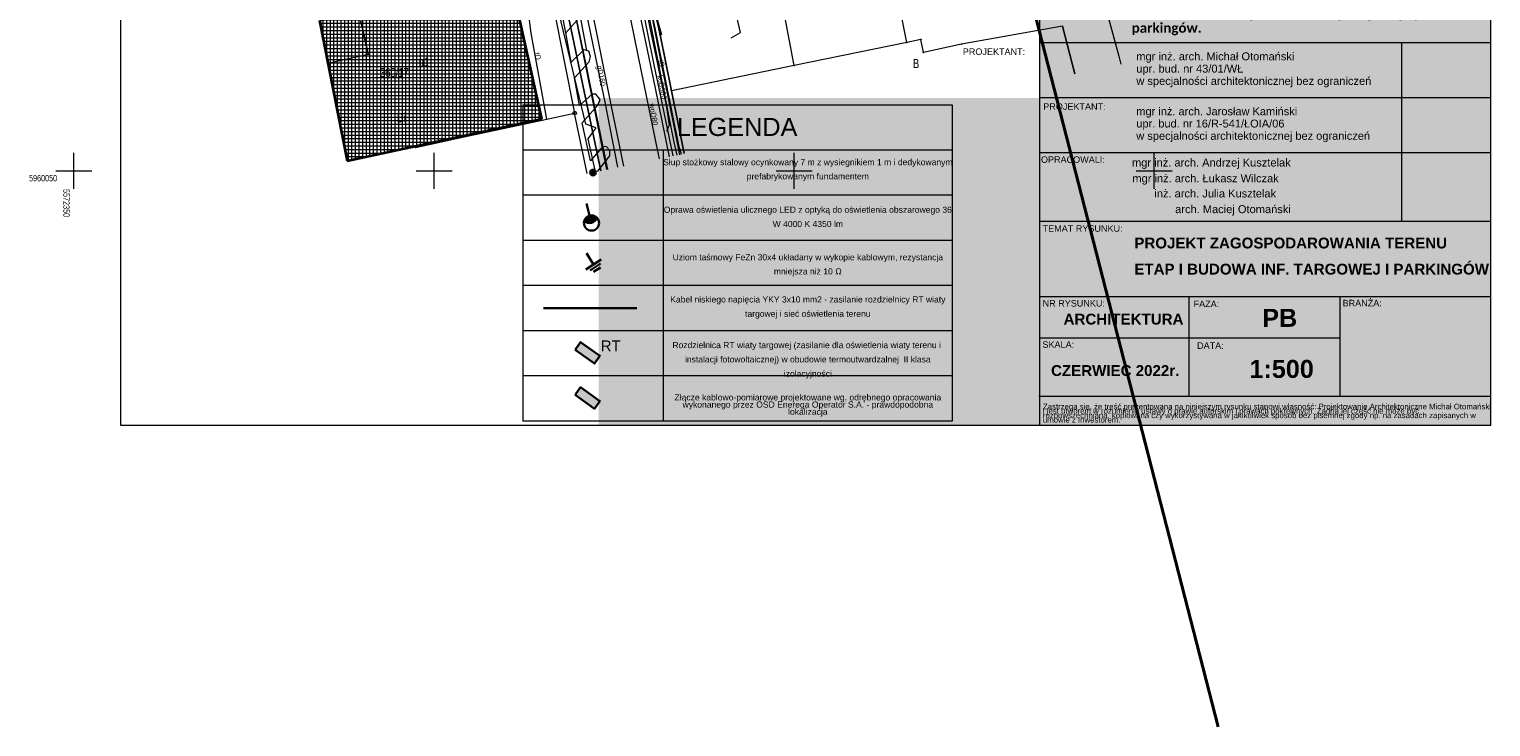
# Model space of a CAD drawing. Header units: metres. Extents: x -320 to 5572509, y -47 to 5960263.
# Tile 12 of 59: x 5572044 to 5572247, y 5959973 to 5960070. Entities that reach past the tile are written whole.
import ezdxf

# ---------------------------------------------------------------- set-up
doc = ezdxf.new("R2010")
doc.units = ezdxf.units.M
doc.header["$MEASUREMENT"] = 0
for name, color, linetype in [('202-Punkt_graniczny_stabilizowa', 7, 'Continuous'), ('203-Punkt_zalamania_granicy_dzi', 7, 'Continuous'), ('210-Oznaczenie_uzytku', 7, 'Continuous'), ('211-Nr_dzialki', 7, 'Continuous'), ('218-Granica_uzytku', 7, 'Continuous'), ('219-Linia_granicy', 7, 'Continuous'), ('2D Drafting - General', 7, 'Continuous'), ('312-Budynek__powierzchnia_', 7, 'Continuous'), ('312-Numer_ewidencyjny_budynku-A', 7, 'Continuous'), ('420-Krawedz_jezdni', 7, 'Continuous'), ('422-Kraweznik_jezdni', 7, 'Continuous'), ('423-Krawedz_chodnika', 7, 'Continuous'), ('902-Ogrodzenie_trwale_symb_', 7, 'Continuous'), ('kraweznik__linia_', 7, 'Continuous'), ('Nowe_0', 7, 'Continuous'), ('Nowe_810-G Ogólne', 7, 'Continuous'), ('Nowe_HA_widok cienki', 7, 'Continuous'), ('Nowe_PROJEKT - FILTROWNIA RZUTY', 7, 'Continuous'), ('Nowe_WOSZCZALSKI_tekst w ramce', 7, 'Continuous'), ('PROJEKT - ETAP I', 7, 'Continuous'), ('PROJEKT - FILTROWNIA RZUTY', 7, 'Continuous'), ('przewod_elektroenergetyczny_-_p', 7, 'Continuous'), ('przewod_elektroenergetyczny__li', 7, 'Continuous'), ('przewod_gazowy__linia_', 7, 'Continuous'), ('przewod_gazowy__linia_-Atr1', 7, 'Continuous'), ('przewod_inny__linia_', 7, 'Continuous'), ('przewod_kanalizacyjny__linia_', 7, 'Continuous'), ('przewod_kanalizacyjny__linia_-A', 7, 'Continuous'), ('przewod_telekomunikacyjny__lini', 7, 'Continuous'), ('przewod_wodociagowy__linia_', 7, 'Continuous'), ('przewod_wodociagowy__linia_-Atr', 7, 'Continuous'), ('rura_ochronna_-_przewod_elektro', 7, 'Continuous'), ('siatka500', 7, 'Continuous'), ('TABELKA', 7, 'Continuous'), ('WOSZCZALSKI_kabel_ośw', 7, 'Continuous'), ('WOSZCZALSKI_ramka', 7, 'Continuous'), ('WOSZCZALSKI_rozdzielnica', 7, 'Continuous'), ('WOSZCZALSKI_słup', 7, 'Continuous'), ('WOSZCZALSKI_tekst w ramce', 7, 'Continuous'), ('WOSZCZALSKI_uziom', 7, 'Continuous'), ('WOSZCZALSKI_wlz', 7, 'Continuous'), ('WOSZCZALSKI_złącze_OSD', 7, 'Continuous')]:
    doc.layers.add(name, color=color, linetype=linetype)
doc.styles.add('GENERATED_STYLE_1', font='arial.ttf')
doc.styles.add('GENERATED_STYLE_4', font='arialbd.ttf')
doc.styles.add('GENERATED_STYLE_5', font='calibrib.ttf')

# ---------------------------------------------------------------- blocks, each defined once
blk = doc.blocks.new('Wypełnienie_24', base_point=(5572434.6074, 5960129.9804))
at = {"layer": 'Nowe_810-G Ogólne', "linetype": 'Continuous', "lineweight": 0, "true_color": 0x000000}
h = blk.add_hatch(dxfattribs=at)
h.set_pattern_fill('SIATKA_25X25', color=18, style=0, pattern_type=2)
h.set_pattern_definition([(0, (5572434.6074, 5960128.98037), (0, 0.5), []), (90, (5572434.6074, 5960128.98037), (-0.5, 0), [])])
h.paths.add_polyline_path([(5572114.96, 5960057.21), (5572110.41, 5960077.67), (5572104.57, 5960076.43), (5572105.06, 5960073.99), (5572093.01, 5960071.5), (5572092.76, 5960072.71), (5572084.1114, 5960070.8874), (5572087.9401, 5960051.4117)])
at = {"layer": 'Nowe_810-G Ogólne', "color": 18, "lineweight": 35, "true_color": 0x030303}
for p, q in [((5572110.41, 5960077.67), (5572104.57, 5960076.43)), ((5572104.57, 5960076.43), (5572105.06, 5960073.99)), ((5572114.96, 5960057.21), (5572110.41, 5960077.67)), ((5572105.06, 5960073.99), (5572093.01, 5960071.5)), ((5572092.76, 5960072.71), (5572084.1114, 5960070.8874)), ((5572093.01, 5960071.5), (5572092.76, 5960072.71)), ((5572084.1114, 5960070.8874), (5572087.9401, 5960051.4117)), ((5572087.9401, 5960051.4117), (5572114.96, 5960057.21))]:
    blk.add_line(p, q, dxfattribs=at)
blk = doc.blocks.new('EGBP04_03')
at = {"layer": '203-Punkt_zalamania_granicy_dzi', "color": 7, "lineweight": 13}
blk.add_circle((0, 0), 0.05, dxfattribs=at)
blk = doc.blocks.new('EGBP04_2a')
at = {"layer": '202-Punkt_graniczny_stabilizowa', "color": 7, "lineweight": 13}
blk.add_circle((0, 0), 0.25, dxfattribs=at)
blk = doc.blocks.new('Wypełnienie_87', base_point=(5572434.61, 5960129.98))
at = {"layer": 'Nowe_810-G Ogólne', "linetype": 'Continuous', "lineweight": 0, "true_color": 0xffffff}
blk.add_hatch(color=7, dxfattribs=at).paths.add_polyline_path([(5572246.71, 5960107.76), (5572184.09, 5960107.76), (5572184.09, 5960060.14), (5572122.85, 5960060.14), (5572122.85, 5960014.63), (5572246.71, 5960014.63)])
blk = doc.blocks.new('Wypełnienie_88', base_point=(5572434.61, 5960129.98))
at = {"layer": 'WOSZCZALSKI_kabel_ośw', "linetype": 'Continuous', "lineweight": 30}
blk.add_hatch(color=240, dxfattribs=at).paths.add_polyline_path([(5572120.85, 5960043.07, 0.564462), (5572122.6, 5960043.53, 0.564462)])
blk = doc.blocks.new('Wypełnienie_89', base_point=(5572434.61, 5960129.98))
at = {"layer": 'WOSZCZALSKI_złącze_OSD', "linetype": 'Continuous', "lineweight": 18}
blk.add_hatch(color=1, dxfattribs=at).paths.add_polyline_path([(5572119.58, 5960018.92), (5572122.27, 5960017), (5572123.03, 5960018.08), (5572120.34, 5960019.99)])
blk = doc.blocks.new('Wypełnienie_90', base_point=(5572434.61, 5960129.98))
at = {"layer": 'WOSZCZALSKI_rozdzielnica', "linetype": 'Continuous', "lineweight": 18}
blk.add_hatch(color=1, dxfattribs=at).paths.add_polyline_path([(5572119.58, 5960025.19), (5572122.27, 5960023.27), (5572123.03, 5960024.35), (5572120.34, 5960026.26)])
blk = doc.blocks.new('Wypełnienie_91', base_point=(5572434.61, 5960129.98))
at = {"layer": 'WOSZCZALSKI_słup', "linetype": 'Continuous', "lineweight": 0, "true_color": 0x000000}
blk.add_hatch(color=18, dxfattribs=at).paths.add_polyline_path([(5572122.04, 5960049.74, 1), (5572122.1, 5960049.81, 1)])

msp = doc.modelspace()

# ---------------------------------------------------------------- linework, layer by layer
at = {"layer": '218-Granica_uzytku', "color": 3, "lineweight": 18, "flags": 128}
for points in [[(5572117.12, 5960078.68), (5572123.162, 5960050.028)], [(5572123.162, 5960050.028), (5572117.12, 5960078.68)], [(5572130.63, 5960072.4), (5572131.38, 5960068.89)], [(5572131.38, 5960068.89), (5572130.63, 5960072.4)], [(5572188.958, 5960063.481), (5572187.23, 5960070.08)], [(5572187.23, 5960070.08), (5572188.958, 5960063.481)], [(5572131.38, 5960068.89), (5572132.96, 5960061.13)], [(5572132.96, 5960061.13), (5572131.38, 5960068.89)], [(5572132.96, 5960061.13), (5572134.746, 5960052.396)], [(5572134.746, 5960052.396), (5572132.96, 5960061.13)]]:
    msp.add_lwpolyline(points, dxfattribs=at)
at = {"layer": '219-Linia_granicy', "color": 178, "lineweight": 18, "flags": 128}
for points in [[(5572165.62, 5960067.82), (5572161.36, 5960089.11)], [(5572115.19, 5960079.71), (5572119.52, 5960058.03)], [(5572123.162, 5960050.028), (5572117.12, 5960078.68)], [(5572150.01, 5960064.63), (5572147.92, 5960075.62)], [(5572131.38, 5960068.89), (5572130.63, 5960072.4)], [(5572089.84, 5960070.79), (5572090.86, 5960066.18)], [(5572187.23, 5960070.08), (5572173.23, 5960067.6)], [(5572188.958, 5960063.481), (5572187.23, 5960070.08)], [(5572132.96, 5960061.13), (5572131.38, 5960068.89)], [(5572165.62, 5960067.82), (5572150.01, 5960064.63)], [(5572167.58, 5960068.22), (5572165.62, 5960067.82)], [(5572167.96, 5960066.45), (5572167.58, 5960068.22)], [(5572173.23, 5960067.6), (5572167.96, 5960066.45)], [(5572085.277, 5960064.958), (5572090.86, 5960066.18)], [(5572150.01, 5960064.63), (5572132.96, 5960061.13)], [(5572134.746, 5960052.396), (5572132.96, 5960061.13)], [(5572115, 5960057.04), (5572119.52, 5960058.03)], [(5572121.239, 5960049.635), (5572119.52, 5960058.03)], [(5572103.55, 5960054.59), (5572115, 5960057.04)], [(5572095.14, 5960052.96), (5572097.39, 5960053.44)], [(5572097.39, 5960053.44), (5572097.42, 5960053.27)], [(5572097.42, 5960053.27), (5572103.55, 5960054.59)], [(5572087.94, 5960051.412), (5572095.14, 5960052.96)]]:
    msp.add_lwpolyline(points, dxfattribs=at)
at = {"layer": '2D Drafting - General', "color": 7, "lineweight": 13}
msp.add_line((5572246.71, 5960014.686), (5572246.71, 5960107.067), dxfattribs=at)
at = {"layer": '312-Budynek__powierzchnia_', "color": 7, "lineweight": 13, "flags": 128}
for points in [[(5572110.96, 5960075.3), (5572114.96, 5960057.21)], [(5572090.86, 5960066.18), (5572089.84, 5960070.79)], [(5572085.277, 5960064.958), (5572090.86, 5960066.18)], [(5572114.96, 5960057.21), (5572097.39, 5960053.44)], [(5572097.39, 5960053.44), (5572095.14, 5960052.96)], [(5572095.14, 5960052.96), (5572087.94, 5960051.412)]]:
    msp.add_lwpolyline(points, dxfattribs=at)
at = {"layer": '420-Krawedz_jezdni', "color": 7, "lineweight": 13, "flags": 128}
for points in [[(5572209.195, 5960092.795), (5572191.02, 5960089.34), (5572186.86, 5960104.2), (5572183.88, 5960115.84), (5572181.55, 5960115.26), (5572187.11, 5960094.98), (5572190.55, 5960082.56), (5572195.07, 5960065.92), (5572195.36, 5960064.789)], [(5572120.61, 5960078.21), (5572122.38, 5960070.05), (5572124.5, 5960059.4), (5572126.283, 5960050.666)]]:
    msp.add_lwpolyline(points, dxfattribs=at)
at = {"layer": '422-Kraweznik_jezdni', "color": 7, "lineweight": 13, "flags": 128}
msp.add_lwpolyline([(5572125.91, 5960084.54), (5572130.69, 5960061.46), (5572132.653, 5960051.969)], dxfattribs=at)
at = {"layer": '423-Krawedz_chodnika', "color": 7, "lineweight": 13, "flags": 128}
for points in [[(5572118.28, 5960069.16), (5572117.86, 5960071.32)], [(5572120.31, 5960071.37), (5572121.16, 5960066.7)]]:
    msp.add_lwpolyline(points, dxfattribs=at)
at = {"layer": '902-Ogrodzenie_trwale_symb_', "color": 7, "lineweight": 13, "flags": 128}
msp.add_lwpolyline([(5572128.54, 5960082.85), (5572128.55, 5960082.85), (5572130.63, 5960072.4), (5572131.57, 5960068.86)], dxfattribs=at)
at = {"layer": 'kraweznik__linia_', "color": 7, "lineweight": 13, "flags": 128}
msp.add_lwpolyline([(5572122.691, 5960049.932), (5572124.42, 5960052.08), (5572124.42, 5960052.83), (5572123.93, 5960053.35), (5572123.42, 5960053.41), (5572121.74, 5960051.38), (5572120.58, 5960056.68), (5572122.74, 5960059.1), (5572123.05, 5960059.93), (5572122.45, 5960060.66), (5572121.95, 5960060.66), (5572120.18, 5960059.06), (5572119.51, 5960062.92), (5572121.54, 5960065.14), (5572121.71, 5960065.87), (5572121.49, 5960066.6), (5572120.82, 5960066.8), (5572119.05, 5960065.09), (5572118.28, 5960069.16), (5572120.31, 5960071.37)], dxfattribs=at)
at = {"layer": 'Nowe_0', "color": 7, "lineweight": 13}
for p, q in [((5572056.528, 5960014.686), (5572056.528, 5960262.981)), ((5572246.71, 5960014.686), (5572246.71, 5960262.981)), ((5572246.71, 5960067.755), (5572184.087, 5960067.755)), ((5572234.329, 5960067.755), (5572234.329, 5960042.993)), ((5572246.71, 5960060.136), (5572184.087, 5960060.136)), ((5572246.71, 5960052.517), (5572184.087, 5960052.517)), ((5572246.71, 5960052.517), (5572184.087, 5960052.517)), ((5572246.71, 5960052.517), (5572184.087, 5960052.517)), ((5572246.71, 5960042.993), (5572184.087, 5960042.993)), ((5572246.71, 5960032.517), (5572184.087, 5960032.517)), ((5572204.805, 5960032.517), (5572204.805, 5960018.693)), ((5572225.758, 5960032.517), (5572225.758, 5960018.693)), ((5572225.758, 5960026.803), (5572184.087, 5960026.803)), ((5572246.71, 5960014.686), (5572056.528, 5960014.686))]:
    msp.add_line(p, q, dxfattribs=at)
at = {"layer": 'Nowe_810-G Ogólne', "color": 250, "lineweight": 40}
msp.add_line((5572159.05, 5960166.48), (5572208.873, 5959972.893), dxfattribs=at)
at = {"layer": 'Nowe_HA_widok cienki', "color": 7, "lineweight": 13}
for p, q in [((5572184.087, 5960014.686), (5572184.087, 5960107.755)), ((5572246.71, 5960018.693), (5572183.962, 5960018.693))]:
    msp.add_line(p, q, dxfattribs=at)
at = {"layer": 'przewod_elektroenergetyczny_-_p', "color": 1, "lineweight": 18, "flags": 128}
msp.add_lwpolyline([(5572083.475, 5960074.122), (5572104.3, 5960079.12), (5572114.68, 5960081.77), (5572118.13, 5960078.96), (5572123.08, 5960055.15), (5572124.098, 5960050.219)], dxfattribs=at)
at = {"layer": 'przewod_elektroenergetyczny__li', "color": 1, "lineweight": 18, "flags": 128}
for points in [[(5572100.94, 5960178.88), (5572109.17, 5960180.85), (5572112.43, 5960175.76), (5572116.04, 5960174.93), (5572119.42, 5960176.98), (5572125.97, 5960168.82), (5572118.19, 5960162.43), (5572115.87, 5960159.72), (5572114.82, 5960152.61), (5572118.65, 5960132.79), (5572124.28, 5960103.27), (5572127.13, 5960087.71), (5572129.17, 5960076.91), (5572131.17, 5960066.73), (5572133.61, 5960054.57), (5572134.061, 5960052.256)], [(5572122.431, 5960049.879), (5572121.42, 5960054.47), (5572122.5, 5960055.97), (5572121.09, 5960056.5), (5572115.22, 5960080.91), (5572113.65, 5960083.41), (5572112.95, 5960083.96), (5572103.89, 5960086.67), (5572091.67, 5960094.02), (5572078.532, 5960099.266)], [(5572124.119, 5960050.224), (5572122.94, 5960055.82), (5572121.21, 5960064.37), (5572118.13, 5960078.96), (5572114.68, 5960081.77), (5572100.7, 5960078.2), (5572084.61, 5960074.44), (5572083.468, 5960074.162)], [(5572083.468, 5960074.16), (5572099.24, 5960077.94), (5572111.59, 5960081.69), (5572117.83, 5960080.35), (5572123.942, 5960050.188)], [(5572132.32, 5960080.35), (5572127.92, 5960080.28), (5572129.95, 5960069.87), (5572132.21, 5960059.11), (5572132.65, 5960056.34), (5572132.29, 5960055.47)]]:
    msp.add_lwpolyline(points, dxfattribs=at)
at = {"layer": 'przewod_gazowy__linia_', "color": 30, "lineweight": 18, "flags": 128}
msp.add_lwpolyline([(5572098.613, 5960199.495), (5572098.75, 5960198.48), (5572103.78, 5960171.93), (5572103.76, 5960155.44), (5572104.21, 5960152.58), (5572101.74, 5960152.19), (5572105.62, 5960131.35), (5572109.47, 5960109.91), (5572113.74, 5960088.71), (5572115.87, 5960087.2), (5572117.25, 5960086.16), (5572118.47, 5960083.18), (5572119.14, 5960081.59), (5572121.15, 5960071.68), (5572123.69, 5960059.52), (5572125.484, 5960050.503)], dxfattribs=at)
at = {"layer": 'przewod_inny__linia_', "color": 7, "lineweight": 13, "flags": 128}
msp.add_lwpolyline([(5572133.762, 5960052.195), (5572133.34, 5960053.97), (5572127.73, 5960082.35), (5572127.21, 5960084.14), (5572133.78, 5960085.74), (5572135.13, 5960085.21), (5572146.3, 5960087.75), (5572150.19, 5960089.61), (5572159.12, 5960091.48), (5572158.21, 5960100.55), (5572159.67, 5960109.54), (5572161.48, 5960117.16), (5572169.39, 5960123.42), (5572171.01, 5960124.72), (5572179.14, 5960128.14), (5572179.07, 5960128.56)], dxfattribs=at)
at = {"layer": 'przewod_kanalizacyjny__linia_', "color": 34, "lineweight": 18, "flags": 128}
for points in [[(5572133.216, 5960052.084), (5572131.44, 5960060.54), (5572130.57, 5960064.72), (5572126.7, 5960083.78)], [(5572141.26, 5960068.45), (5572142.53, 5960069.2), (5572141.76, 5960072.56), (5572141.01, 5960075.96)]]:
    msp.add_lwpolyline(points, dxfattribs=at)
at = {"layer": 'przewod_telekomunikacyjny__lini', "color": 30, "lineweight": 18, "flags": 128}
for points in [[(5572127.99, 5960083.4), (5572128.3, 5960081.56), (5572133.95, 5960053.57), (5572134.29, 5960052.303)], [(5572115.65, 5960057.19), (5572113.49, 5960069.1), (5572112.07, 5960080.34)]]:
    msp.add_lwpolyline(points, dxfattribs=at)
at = {"layer": 'przewod_wodociagowy__linia_', "color": 7, "lineweight": 20, "flags": 128}
msp.add_lwpolyline([(5572131.294, 5960051.691), (5572131.04, 5960052.95), (5572128.4, 5960065.81), (5572125.16, 5960081.78), (5572124.04, 5960088.59), (5572123.96, 5960088.84), (5572123.93, 5960089.11), (5572119.95, 5960111.06), (5572119.42, 5960114.21), (5572116.58, 5960131.17), (5572112.7, 5960153.83), (5572110.48, 5960167.38)], dxfattribs=at)
at = {"layer": 'rura_ochronna_-_przewod_elektro', "color": 1, "lineweight": 18, "flags": 128}
msp.add_lwpolyline([(5572083.468, 5960074.16), (5572099.24, 5960077.94), (5572111.59, 5960081.69), (5572117.83, 5960080.35), (5572123.942, 5960050.188)], dxfattribs=at)
at = {"layer": 'siatka500', "color": 7, "lineweight": 13, "flags": 128}
for points in [[(5572050, 5960047.5), (5572050, 5960052.5)], [(5572100, 5960047.5), (5572100, 5960052.5)], [(5572150, 5960047.5), (5572150, 5960052.5)], [(5572200, 5960047.5), (5572200, 5960052.5)], [(5572047.5, 5960050), (5572052.5, 5960050)], [(5572097.5, 5960050), (5572102.5, 5960050)], [(5572147.5, 5960050), (5572152.5, 5960050)], [(5572197.5, 5960050), (5572202.5, 5960050)]]:
    msp.add_lwpolyline(points, dxfattribs=at)
at = {"layer": 'WOSZCZALSKI_kabel_ośw', "color": 240, "lineweight": 30}
msp.add_line((5572121.597, 5960043.795), (5572121.152, 5960045.473), dxfattribs=at)
msp.add_circle((5572121.867, 5960042.775), 1.055, dxfattribs=at)
msp.add_arc((5572121.588, 5960043.829), 1.055, 225.97184, 343.74423, dxfattribs=at)
at = {"layer": 'WOSZCZALSKI_ramka', "color": 7, "lineweight": 13}
for p, q in [((5572112.307, 5960059.178), (5572171.955, 5960059.178)), ((5572112.307, 5960059.178), (5572112.307, 5960015.288)), ((5572171.955, 5960059.178), (5572171.955, 5960052.908)), ((5572171.955, 5960059.178), (5572171.955, 5960015.288)), ((5572112.307, 5960052.908), (5572171.955, 5960052.908)), ((5572131.834, 5960052.908), (5572131.834, 5960015.288)), ((5572171.852, 5960052.908), (5572171.955, 5960052.908)), ((5572171.955, 5960046.638), (5572112.307, 5960046.638)), ((5572171.955, 5960040.368), (5572112.307, 5960040.368)), ((5572171.955, 5960034.098), (5572112.307, 5960034.098)), ((5572171.955, 5960027.828), (5572112.307, 5960027.828)), ((5572171.955, 5960021.558), (5572112.307, 5960021.558)), ((5572171.955, 5960015.288), (5572112.307, 5960015.288))]:
    msp.add_line(p, q, dxfattribs=at)
at = {"layer": 'WOSZCZALSKI_rozdzielnica', "color": 240, "lineweight": 30, "flags": 128}
msp.add_lwpolyline([(5572119.576, 5960025.186), (5572120.341, 5960026.262), (5572123.03, 5960024.349), (5572122.265, 5960023.274)], close=True, dxfattribs=at)
at = {"layer": 'WOSZCZALSKI_słup', "color": 240, "lineweight": 30, "flags": 128}
msp.add_lwpolyline([(5572122.058, 5960049.927), (5572121.917, 5960049.761), (5572122.083, 5960049.62), (5572122.224, 5960049.785)], close=True, dxfattribs=at)
at = {"layer": 'WOSZCZALSKI_słup', "color": 240, "lineweight": 30}
for radius in [0.396, 0.0495]:
    msp.add_circle((5572122.07, 5960049.773), radius, dxfattribs=at)
at = {"layer": 'WOSZCZALSKI_uziom', "color": 240, "lineweight": 30}
for p, q in [((5572121.096, 5960036.346), (5572123.208, 5960037.723)), ((5572121.152, 5960038.569), (5572122.152, 5960037.035)), ((5572121.654, 5960036.183), (5572123.132, 5960037.146)), ((5572122.156, 5960035.984), (5572123.112, 5960036.606))]:
    msp.add_line(p, q, dxfattribs=at)
at = {"layer": 'WOSZCZALSKI_wlz', "color": 240, "lineweight": 30}
msp.add_line((5572128.173, 5960030.963), (5572115.199, 5960030.963), dxfattribs=at)
at = {"layer": 'WOSZCZALSKI_złącze_OSD', "color": 240, "lineweight": 30, "flags": 128}
msp.add_lwpolyline([(5572119.576, 5960018.916), (5572120.341, 5960019.992), (5572123.03, 5960018.079), (5572122.265, 5960017.004)], close=True, dxfattribs=at)

# ---------------------------------------------------------------- block references
at = {"layer": '202-Punkt_graniczny_stabilizowa', "color": 7, "lineweight": 13}
msp.add_blockref('EGBP04_2a', (5572119.52, 5960058.03), dxfattribs=at)
at = {"layer": '203-Punkt_zalamania_granicy_dzi', "color": 7, "lineweight": 13}
for p in [(5572131.38, 5960068.89), (5572165.62, 5960067.82), (5572167.58, 5960068.22), (5572173.23, 5960067.6), (5572090.86, 5960066.18), (5572167.96, 5960066.45), (5572150.01, 5960064.63), (5572132.96, 5960061.13), (5572115, 5960057.04), (5572097.39, 5960053.44), (5572103.55, 5960054.59), (5572095.14, 5960052.96), (5572097.42, 5960053.27)]:
    msp.add_blockref('EGBP04_03', p, dxfattribs=at)
at = {"layer": 'Nowe_810-G Ogólne', "color": 255, "lineweight": 18}
msp.add_blockref('Wypełnienie_87', (5572434.607, 5960129.98), dxfattribs=at)
at = {"layer": 'Nowe_810-G Ogólne', "color": 7, "lineweight": 13}
msp.add_blockref('Wypełnienie_24', (5572434.607, 5960129.98), dxfattribs=at)
at = {"layer": 'WOSZCZALSKI_kabel_ośw', "color": 240, "lineweight": 30}
msp.add_blockref('Wypełnienie_88', (5572434.607, 5960129.98), dxfattribs=at)
at = {"layer": 'WOSZCZALSKI_rozdzielnica', "color": 1, "lineweight": 18}
msp.add_blockref('Wypełnienie_90', (5572434.607, 5960129.98), dxfattribs=at)
at = {"layer": 'WOSZCZALSKI_słup', "color": 7, "lineweight": 18}
msp.add_blockref('Wypełnienie_91', (5572434.607, 5960129.98), dxfattribs=at)
at = {"layer": 'WOSZCZALSKI_złącze_OSD', "color": 1, "lineweight": 18}
msp.add_blockref('Wypełnienie_89', (5572434.607, 5960129.98), dxfattribs=at)

# ---------------------------------------------------------------- texts
at = {"layer": '210-Oznaczenie_uzytku', "color": 3, "lineweight": 18, "char_height": 1.25, "attachment_point": 7, "style": 'GENERATED_STYLE_1'}
for s, insert in [('\\A1;{\\W0.750000x;\\pql;\\fArial|b0|i0|c238|p38;B}', (5572166.489, 5960064.279)), ('\\A1;{\\W0.750000x;\\pql;\\fArial|b0|i0|c238|p38;Bi}', (5572094.859, 5960056.749))]:
    msp.add_mtext(s, dxfattribs=dict(at, insert=insert))
at = {"layer": '211-Nr_dzialki', "color": 178, "lineweight": 18, "insert": (5572092.494, 5960064.276), "char_height": 1.25, "attachment_point": 1, "style": 'GENERATED_STYLE_1'}
msp.add_mtext('\\A1;{\\W0.750000x;\\pql;\\fArial|b0|i0|c238|p38;360/17}', dxfattribs=at)
at = {"layer": '312-Numer_ewidencyjny_budynku-A', "color": 7, "lineweight": 13, "insert": (5572097.858, 5960064.473), "char_height": 1.25, "attachment_point": 7, "style": 'GENERATED_STYLE_1'}
msp.add_mtext('\\A1;{\\W0.750000x;\\pql;\\fArial|b0|i0|c238|p38;u1}', dxfattribs=at)
at = {"layer": 'Nowe_PROJEKT - FILTROWNIA RZUTY', "color": 7, "lineweight": 13, "attachment_point": 4, "style": 'GENERATED_STYLE_4'}
for s, insert, char_height in [('\\A1;{\\pql;\\fArial|b1|i0|c238|p38;PROJEKT ZAGOSPODAROWANIA TERENU}', (5572197.224, 5960039.987), 1.5), ('\\A1;{\\pql;\\fArial|b1|i0|c238|p38;ETAP I BUDOWA INF. TARGOWEJ I PARKINGÓW}', (5572197.224, 5960036.365), 1.5), ('\\A1;{\\pql;\\fArial|b1|i0|c238|p38;ARCHITEKTURA}', (5572187.403, 5960029.432), 1.5), ('\\A1;{\\pql;\\fArial|b1|i0|c238|p38;PB}', (5572214.984, 5960029.616), 2.5), ('\\A1;{\\pql;\\fArial|b1|i0|c238|p38;CZERWIEC 2022r.}', (5572185.66, 5960022.298), 1.5), ('\\A1;{\\pql;\\fArial|b1|i0|c238|p38;1:500}', (5572213.21, 5960022.518), 2.5)]:
    msp.add_mtext(s, dxfattribs=dict(at, insert=insert, char_height=char_height))
at = {"layer": 'Nowe_PROJEKT - FILTROWNIA RZUTY', "color": 7, "lineweight": 13, "insert": (5572184.533, 5960016.393), "char_height": 0.775, "width": 61.0931, "attachment_point": 4, "line_spacing_factor": 0.473631, "style": 'GENERATED_STYLE_1'}
msp.add_mtext('\\A1;{\\pql;\\fArial|b0|i0|c238|p38;Zastrzega się, że treść prezentowana na niniejszym rysunku stanowi własność: Projektowanie Architektoniczne Michał Otomański \\P\\pql;\\fArial|b0|i0|c238|p38;i jest utworem w rozumieniu ustawy o prawie autorskim i prawach pokrewnych. Żadna jej część nie może być rozpowszechniana, kopiowana czy wykorzystywana w jakikolwiek sposób bez pisemnej zgody np. na zasadach zapisanych w umowie z Inwestorem.}', dxfattribs=at)
at = {"layer": 'Nowe_WOSZCZALSKI_tekst w ramce', "color": 1, "lineweight": 18, "insert": (5572124.522, 5960025.734), "char_height": 1.5, "attachment_point": 5, "style": 'GENERATED_STYLE_1'}
msp.add_mtext('\\A1;{\\pqc;\\fArial|b0|i0|c238|p38;RT}', dxfattribs=at)
at = {"layer": 'PROJEKT - ETAP I', "color": 7, "lineweight": 13, "char_height": 0.9, "attachment_point": 4, "style": 'GENERATED_STYLE_1'}
for s, insert in [('\\A1;{\\pql;\\fArial|b0|i0|c238|p38;PROJEKTANT:}', (5572173.406, 5960066.539)), ('\\A1;{\\pql;\\fArial|b0|i0|c238|p38;PROJEKTANT:}', (5572184.58, 5960058.92)), ('\\A1;{\\pql;\\fArial|b0|i0|c238|p38;OPRACOWALI:}', (5572184.259, 5960051.568)), ('\\A1;{\\pql;\\fArial|b0|i0|c238|p38;TEMAT RYSUNKU:}', (5572184.489, 5960042.004)), ('\\A1;{\\pql;\\fArial|b0|i0|c238|p38;NR RYSUNKU:}', (5572184.487, 5960031.632)), ('\\A1;{\\pql;\\fArial|b0|i0|c238|p38;FAZA:}', (5572205.449, 5960031.552)), ('\\A1;{\\pql;\\fArial|b0|i0|c238|p38;BRANŻA:}', (5572226.138, 5960031.67)), ('\\A1;{\\pql;\\fArial|b0|i0|c238|p38;SKALA:}', (5572184.468, 5960025.908)), ('\\A1;{\\pql;\\fArial|b0|i0|c238|p38;DATA:}', (5572205.936, 5960025.768))]:
    msp.add_mtext(s, dxfattribs=dict(at, insert=insert))
at = {"layer": 'PROJEKT - FILTROWNIA RZUTY', "color": 7, "lineweight": 13, "attachment_point": 4, "style": 'GENERATED_STYLE_1'}
for s, insert, char_height, line_spacing_factor in [('\\A1;{\\pql;\\fArial|b0|i0|c238|p38;mgr inż. arch. Michał Otomański \\P\\pql;\\fArial|b0|i0|c238|p38;upr. bud. nr 43/01/WŁ \\P\\pql;\\fArial|b0|i0|c238|p38;w specjalności architektonicznej bez ograniczeń}', (5572197.501, 5960064.025), 1.1, 0.930849), ('\\A1;{\\pql;\\fArial|b0|i0|c238|p38;mgr inż. arch. Jarosław Kamiński \\P\\pql;\\fArial|b0|i0|c238|p38;upr. bud. nr 16/R-541/ŁOIA/06\\P\\pql;\\fArial|b0|i0|c238|p38;w specjalności architektonicznej bez ograniczeń}', (5572197.501, 5960056.407), 1.09418, 0.933892)]:
    msp.add_mtext(s, dxfattribs=dict(at, insert=insert, char_height=char_height, line_spacing_factor=line_spacing_factor))
at = {"layer": 'PROJEKT - FILTROWNIA RZUTY', "color": 7, "lineweight": 13, "char_height": 1.1, "attachment_point": 4, "style": 'GENERATED_STYLE_1'}
for s, insert in [('\\A1;{\\pql;\\fArial|b0|i0|c238|p38;mgr inż. arch. Andrzej Kusztelak}', (5572196.903, 5960050.997)), ('\\A1;{\\pql;\\fArial|b0|i0|c238|p38;mgr inż. arch. Łukasz Wilczak}', (5572196.954, 5960048.811)), ('\\A1;{\\pql;\\fArial|b0|i0|c238|p38;inż. arch. Julia Kusztelak}', (5572200, 5960046.864)), ('\\A1;{\\pql;\\fArial|b0|i0|c238|p38;arch. Maciej Otomański }', (5572202.892, 5960044.528))]:
    msp.add_mtext(s, dxfattribs=dict(at, insert=insert))
at = {"layer": 'przewod_gazowy__linia_-Atr1', "color": 7, "lineweight": 13, "insert": (5572122.85, 5960064.603), "char_height": 0.75, "attachment_point": 4, "rotation": 280.21, "style": 'GENERATED_STYLE_1'}
msp.add_mtext('\\A1;{\\W0.750000x;\\pql;\\fArial|b0|i0|c238|p38;gD160}', dxfattribs=at)
at = {"layer": 'przewod_kanalizacyjny__linia_-A', "color": 34, "lineweight": 18, "insert": (5572131.366, 5960063.281), "char_height": 0.75, "attachment_point": 4, "rotation": 280.213, "style": 'GENERATED_STYLE_1'}
msp.add_mtext('\\A1;{\\W0.750000x;\\pql;\\fArial|b0|i0|c238|p38;koD300}', dxfattribs=at)
at = {"layer": 'przewod_telekomunikacyjny__lini', "color": 30, "lineweight": 18, "char_height": 0.75, "style": 'GENERATED_STYLE_1'}
for insert, attachment_point, rotation in [((5572114.313, 5960066.396), 4, 280.279), ((5572131.111, 5960065.326), 7, 281.412)]:
    msp.add_mtext('\\A1;{\\W0.750000x;\\pql;\\fArial|b0|i0|c238|p38;tD}', dxfattribs=dict(at, insert=insert, attachment_point=attachment_point, rotation=rotation))
at = {"layer": 'przewod_wodociagowy__linia_-Atr', "color": 7, "lineweight": 20, "insert": (5572130.214, 5960059.337), "char_height": 0.75, "attachment_point": 4, "rotation": 280.019, "style": 'GENERATED_STYLE_1'}
msp.add_mtext('\\A1;{\\W0.750000x;\\pql;\\fArial|b0|i0|c238|p38;woD80}', dxfattribs=at)
at = {"layer": 'siatka500', "color": 7, "lineweight": 13, "insert": (5572043.776, 5960048.542), "char_height": 0.875, "attachment_point": 7, "style": 'GENERATED_STYLE_1'}
msp.add_mtext('\\A1;{\\W0.750000x;\\pql;\\fArial|b0|i0|c238|p38;5960050}', dxfattribs=at)
at = {"layer": 'siatka500', "color": 7, "lineweight": 13, "insert": (5572048.517, 5960047.489), "char_height": 0.875, "attachment_point": 7, "rotation": 270, "style": 'GENERATED_STYLE_1'}
msp.add_mtext('\\A1;{\\W0.750000x;\\pql;\\fArial|b0|i0|c238|p38;5572350}', dxfattribs=at)
at = {"layer": 'TABELKA', "color": 7, "lineweight": 13, "insert": (5572196.855, 5960072.775), "char_height": 1.35, "width": 49.85477, "attachment_point": 4, "line_spacing_factor": 0.920069, "style": 'GENERATED_STYLE_5'}
msp.add_mtext('\\A1;{\\pql;\\fCalibri|b1|i0|c238|p34;Projekt budowlany przebudowy Placu Tysiąclecia Państwa Polskiego, 78-320 Połczyn-Zdrój. ETAP I  - Budowa zadaszonej infrastruktury targowej i przebudowa parkingów.}', dxfattribs=at)
at = {"layer": 'WOSZCZALSKI_tekst w ramce', "color": 7, "lineweight": 13, "insert": (5572142.079, 5960056.087), "char_height": 2.508, "attachment_point": 5, "style": 'GENERATED_STYLE_1'}
msp.add_mtext('\\A1;{\\pqc;\\fArial|b0|i0|c238|p38;LEGENDA}', dxfattribs=at)
at = {"layer": 'WOSZCZALSKI_tekst w ramce', "color": 7, "lineweight": 13, "char_height": 0.85, "width": 40.12109, "attachment_point": 5, "style": 'GENERATED_STYLE_1'}
for s, insert, line_spacing_factor in [('\\A1;{\\pqc;\\fArial|b0|i0|c238|p38;Słup stożkowy stalowy ocynkowany 7 m z wysiegnikiem 1 m i \\fArial|b0|i0|c238|p38;dedykowanym prefabrykowanym fundamentem}', (5572151.895, 5960050.109), 1.381948), ('\\A1;{\\pqc;\\fArial|b0|i0|c238|p38;Oprawa oświetlenia ulicznego LED z optyką do oświetlenia \\fArial|b0|i0|c238|p38;obszarowego 36 W 4000 K 4350 lm}', (5572151.895, 5960043.62), 1.396806), ('\\A1;{\\pqc;\\fArial|b0|i0|c238|p38;Uziom taśmowy FeZn 30x4 układany w wykopie kablowym, \\fArial|b0|i0|c238|p38;rezystancja mniejsza niż 10 \\fArial|b0|i0|c238|p38;Ω}', (5572151.895, 5960036.918), 1.385197), ('\\A1;{\\pqc;\\fArial|b0|i0|c238|p38;Kabel niskiego napięcia YKY 3x10 mm2 - zasilanie rozdzielnicy \\fArial|b0|i0|c238|p38;RT wiaty targowej i sieć oświetlenia terenu}', (5572151.895, 5960031.052), 1.402505), ('\\A1;{\\pqc;\\fArial|b0|i0|c238|p38;Rozdzielnica RT wiaty targowej (zasilanie dla oświetlenia wiaty \\fArial|b0|i0|c238|p38;terenu i  instalacji fotowoltaicznej) w obudowie \\fArial|b0|i0|c238|p38;termoutwardzalnej  II klasa izolacyjności}', (5572151.895, 5960023.732), 1.396274), ('\\A1;{\\pqc;\\fArial|b0|i0|c238|p38;Złącze kablowo-pomiarowe projektowane wg. odrębnego \\fArial|b0|i0|c238|p38;opracowania wykonanego przez OSD Enerega Operator S.A. - \\fArial|b0|i0|c238|p38;prawdopodobna lokalizacja}', (5572151.895, 5960017.463), 0.702506)]:
    msp.add_mtext(s, dxfattribs=dict(at, insert=insert, line_spacing_factor=line_spacing_factor))

doc.saveas('drawing.dxf')
